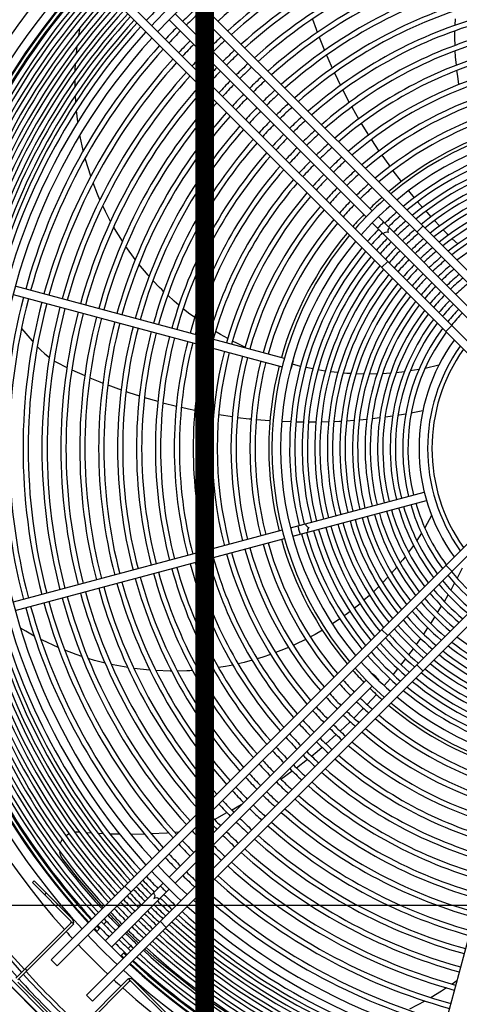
# Model space of a CAD drawing. Header units: centimetres. Extents: x -92429 to 178773, y 2337 to 428125.
# Tile 30 of 138: x 162336 to 162360, y 9017 to 9070. Entities that reach past the tile are written whole.
import ezdxf

# ---------------------------------------------------------------- set-up
doc = ezdxf.new("R2010")
doc.units = ezdxf.units.CM
doc.header["$LTSCALE"] = 50
doc.layers.add('Dach_Ist$0$ARCH_WIDOK_IST', color=251, linetype='Continuous')
doc.layers.add('WL_urządzenia', color=1, linetype='Continuous')
doc.layers.add('Dach_Ist$0$RYSUNKOWE_NIEDRUK', color=6, linetype='Continuous', plot=False)

msp = doc.modelspace()

# ---------------------------------------------------------------- linework, layer by layer
at = {"layer": 'Dach_Ist$0$ARCH_WIDOK_IST', "color": 8}
msp.add_line((162576.091, 9021.92, 2170), (162118.709, 9021.92, 2170), dxfattribs=at)
at = {"layer": 'Dach_Ist$0$RYSUNKOWE_NIEDRUK', "color": 8, "const_width": 1, "elevation": 2170}
msp.add_lwpolyline([(162474.34, 8804.997), (162761.334, 8893.291), (162225.915, 8893.291), (162346.373, 8893.291), (162346.373, 8733.149), (162346.373, 13607.706), (162346.373, 13508.773), (162262.567, 13508.773), (162671.299, 13508.773), (162444.719, 13577.681)], dxfattribs=at)
at = {"layer": 'WL_urządzenia', "color": 1, "linetype": 'Continuous'}
for p, q in [((162363.964, 9052.053, 2170), (162339.998, 9076.019, 2170)), ((162340.326, 9076.346, 2170), (162364.355, 9052.318, 2170)), ((162338.425, 9074.445, 2170), (162362.391, 9050.479, 2170)), ((162362.126, 9050.089, 2170), (162338.098, 9074.118, 2170)), ((162344.456, 9069.66, 2170), (162355.076, 9059.04, 2170)), ((162355.404, 9059.368, 2170), (162344.784, 9069.987, 2170)), ((162352.177, 9069.7, 2170), (162352.376, 9069.149, 2170)), ((162359.87, 9069.363, 2170), (162359.887, 9069.705, 2170)), ((162339.581, 9068.812, 2170), (162339.657, 9069.249, 2170)), ((162352.376, 9069.149, 2170), (162352.439, 9068.981, 2170)), ((162359.859, 9068.688, 2170), (162359.862, 9069.065, 2170)), ((162352.541, 9068.714, 2170), (162352.825, 9068.009, 2170)), ((162359.867, 9068.278, 2170), (162359.859, 9068.688, 2170)), ((162339.457, 9067.844, 2170), (162339.502, 9068.256, 2170)), ((162359.898, 9067.654, 2170), (162359.878, 9067.986, 2170)), ((162352.936, 9067.747, 2170), (162353, 9067.599, 2170)), ((162353, 9067.599, 2170), (162353.242, 9067.055, 2170)), ((162359.936, 9067.215, 2170), (162359.898, 9067.654, 2170)), ((162339.395, 9066.928, 2170), (162339.415, 9067.319, 2170)), ((162360.007, 9066.617, 2170), (162359.967, 9066.929, 2170)), ((162339.383, 9066.277, 2170), (162339.384, 9066.43, 2170)), ((162353.361, 9066.798, 2170), (162353.689, 9066.121, 2170)), ((162360.074, 9066.175, 2170), (162360.007, 9066.617, 2170)), ((162339.385, 9066.059, 2170), (162339.383, 9066.277, 2170)), ((162353.816, 9065.87, 2170), (162354.165, 9065.207, 2170)), ((162339.421, 9065.23, 2170), (162339.401, 9065.584, 2170)), ((162354.299, 9064.961, 2170), (162354.494, 9064.616, 2170)), ((162339.534, 9064.151, 2170), (162339.459, 9064.778, 2170)), ((162354.494, 9064.616, 2170), (162354.669, 9064.312, 2170)), ((162354.811, 9064.072, 2170), (162355.201, 9063.438, 2170)), ((162339.713, 9063.117, 2170), (162339.648, 9063.447, 2170)), ((162355.351, 9063.203, 2170), (162355.356, 9063.196, 2170)), ((162355.356, 9063.196, 2170), (162355.761, 9062.584, 2170)), ((162339.828, 9062.607, 2170), (162339.713, 9063.117, 2170)), ((162339.952, 9062.126, 2170), (162339.927, 9062.218, 2170)), ((162355.918, 9062.354, 2170), (162356.288, 9061.832, 2170)), ((162340.23, 9061.226, 2170), (162339.952, 9062.126, 2170)), ((162356.288, 9061.832, 2170), (162356.348, 9061.75, 2170)), ((162356.512, 9061.526, 2170), (162356.961, 9060.937, 2170)), ((162340.597, 9060.256, 2170), (162340.357, 9060.869, 2170)), ((162340.726, 9059.958, 2170), (162340.597, 9060.256, 2170)), ((162357.358, 9060.44, 2170), (162357.669, 9060.064, 2170)), ((162341.024, 9059.321, 2170), (162340.875, 9059.63, 2170)), ((162357.85, 9059.852, 2170), (162358.112, 9059.549, 2170)), ((162341.299, 9058.792, 2170), (162341.024, 9059.321, 2170)), ((162355.731, 9059.04, 2170), (162361.007, 9053.764, 2170)), ((162358.298, 9059.341, 2170), (162358.341, 9059.293, 2170)), ((162358.341, 9059.293, 2170), (162358.567, 9059.044, 2170)), ((162341.517, 9058.404, 2170), (162341.467, 9058.491, 2170)), ((162355.404, 9058.713, 2170), (162360.68, 9053.436, 2170)), ((162357.807, 9058.21, 2170), (162358.135, 9058.538, 2170)), ((162358.758, 9058.839, 2170), (162359.035, 9058.547, 2170)), ((162341.937, 9057.721, 2170), (162341.517, 9058.404, 2170)), ((162359.231, 9058.346, 2170), (162359.446, 9058.128, 2170)), ((162359.446, 9058.128, 2170), (162359.515, 9058.059, 2170)), ((162342.632, 9056.739, 2170), (162342.121, 9057.445, 2170)), ((162359.716, 9057.861, 2170), (162360.009, 9057.579, 2170)), ((162343.324, 9055.897, 2170), (162342.83, 9056.486, 2170)), ((162355.906, 9056.309, 2170), (162356.234, 9056.637, 2170)), ((162343.374, 9055.84, 2170), (162343.324, 9055.897, 2170)), ((162350.669, 9051.408, 2170), (162336.163, 9055.295, 2170)), ((162343.943, 9055.234, 2170), (162343.584, 9055.609, 2170)), ((162344.057, 9055.121, 2170), (162343.943, 9055.234, 2170)), ((162336.043, 9054.848, 2170), (162350.549, 9050.961, 2170)), ((162344.159, 9055.021, 2170), (162344.057, 9055.121, 2170)), ((162344.72, 9054.501, 2170), (162344.379, 9054.81, 2170)), ((162344.979, 9054.277, 2170), (162344.72, 9054.501, 2170)), ((162345.504, 9053.853, 2170), (162345.209, 9054.087, 2170)), ((162345.832, 9053.607, 2170), (162345.504, 9053.853, 2170)), ((162346.343, 9053.248, 2170), (162346.069, 9053.436, 2170)), ((162346.712, 9053.007, 2170), (162346.343, 9053.248, 2170)), ((162359.364, 9052.851, 2170), (162359.692, 9053.179, 2170)), ((162336.497, 9053.016, 2170), (162337.071, 9052.357, 2170)), ((162347.227, 9052.694, 2170), (162346.956, 9052.855, 2170)), ((162347.616, 9052.475, 2170), (162347.227, 9052.694, 2170)), ((162337.071, 9052.357, 2170), (162337.113, 9052.31, 2170)), ((162337.348, 9052.051, 2170), (162337.36, 9052.038, 2170)), ((162348.143, 9052.202, 2170), (162347.867, 9052.342, 2170)), ((162348.543, 9052.01, 2170), (162348.143, 9052.202, 2170)), ((162337.36, 9052.038, 2170), (162337.517, 9051.876, 2170)), ((162337.517, 9051.876, 2170), (162337.76, 9051.653, 2170)), ((162337.76, 9051.653, 2170), (162337.999, 9051.462, 2170)), ((162338.252, 9051.286, 2170), (162338.284, 9051.265, 2170)), ((162338.284, 9051.265, 2170), (162338.555, 9051.106, 2170)), ((162338.555, 9051.106, 2170), (162338.767, 9050.998, 2170)), ((162338.767, 9050.998, 2170), (162338.944, 9050.913, 2170)), ((162351.538, 9050.979, 2170), (162351.097, 9051.089, 2170)), ((162351.14, 9051.282, 2170), (162351.117, 9051.288, 2170)), ((162358.987, 9051.036, 2170), (162358.248, 9050.869, 2170)), ((162339.207, 9050.791, 2170), (162339.91, 9050.478, 2170)), ((162350.997, 9050.841, 2170), (162351.02, 9050.835, 2170)), ((162351.939, 9050.89, 2170), (162351.809, 9050.918, 2170)), ((162352.202, 9050.838, 2170), (162351.939, 9050.89, 2170)), ((162352.873, 9050.725, 2170), (162352.476, 9050.788, 2170)), ((162353.554, 9050.641, 2170), (162353.151, 9050.687, 2170)), ((162354.029, 9050.6, 2170), (162353.835, 9050.615, 2170)), ((162354.243, 9050.587, 2170), (162354.029, 9050.6, 2170)), ((162354.944, 9050.562, 2170), (162354.529, 9050.573, 2170)), ((162355.657, 9050.569, 2170), (162355.235, 9050.561, 2170)), ((162356.166, 9050.594, 2170), (162355.954, 9050.582, 2170)), ((162356.387, 9050.61, 2170), (162356.166, 9050.594, 2170)), ((162357.137, 9050.687, 2170), (162356.692, 9050.637, 2170)), ((162357.917, 9050.806, 2170), (162357.453, 9050.731, 2170)), ((162340.176, 9050.365, 2170), (162340.718, 9050.144, 2170)), ((162340.718, 9050.144, 2170), (162340.885, 9050.079, 2170)), ((162341.152, 9049.976, 2170), (162341.866, 9049.715, 2170)), ((162342.135, 9049.622, 2170), (162342.287, 9049.571, 2170)), ((162342.287, 9049.571, 2170), (162342.853, 9049.387, 2170)), ((162343.124, 9049.304, 2170), (162343.846, 9049.094, 2170)), ((162344.118, 9049.02, 2170), (162344.844, 9048.836, 2170)), ((162345.117, 9048.771, 2170), (162345.504, 9048.685, 2170)), ((162345.504, 9048.685, 2170), (162345.846, 9048.612, 2170)), ((162346.121, 9048.557, 2170), (162346.852, 9048.422, 2170)), ((162347.127, 9048.376, 2170), (162347.136, 9048.375, 2170)), ((162347.136, 9048.375, 2170), (162347.862, 9048.267, 2170)), ((162356.793, 9048.353, 2170), (162356.851, 9048.362, 2170)), ((162356.851, 9048.362, 2170), (162357.21, 9048.422, 2170)), ((162357.502, 9048.473, 2170), (162358.133, 9048.594, 2170)), ((162348.138, 9048.23, 2170), (162348.774, 9048.155, 2170)), ((162348.774, 9048.155, 2170), (162348.874, 9048.145, 2170)), ((162349.151, 9048.118, 2170), (162349.889, 9048.057, 2170)), ((162350.524, 9048.019, 2170), (162351.011, 9047.999, 2170)), ((162351.29, 9047.991, 2170), (162351.69, 9047.984, 2170)), ((162351.969, 9047.982, 2170), (162352.033, 9047.982, 2170)), ((162352.033, 9047.982, 2170), (162352.37, 9047.984, 2170)), ((162352.65, 9047.988, 2170), (162353.053, 9047.999, 2170)), ((162353.333, 9048.009, 2170), (162353.639, 9048.024, 2170)), ((162353.639, 9048.024, 2170), (162353.737, 9048.029, 2170)), ((162354.018, 9048.046, 2170), (162354.423, 9048.075, 2170)), ((162354.706, 9048.098, 2170), (162355.113, 9048.137, 2170)), ((162355.397, 9048.167, 2170), (162355.806, 9048.215, 2170)), ((162356.092, 9048.252, 2170), (162356.505, 9048.309, 2170)), ((162350.997, 9042.268, 2170), (162358.205, 9044.199, 2170)), ((162351.117, 9041.82, 2170), (162358.325, 9043.752, 2170)), ((162338.098, 9018.991, 2170), (162362.126, 9043.019, 2170)), ((162362.391, 9042.629, 2170), (162338.425, 9018.663, 2170)), ((162358.602, 9042.937, 2170), (162358.231, 9042.276, 2170)), ((162350.549, 9042.148, 2170), (162336.043, 9038.261, 2170)), ((162358.056, 9041.988, 2170), (162357.803, 9041.593, 2170)), ((162336.163, 9037.813, 2170), (162350.669, 9041.7, 2170)), ((162339.998, 9017.09, 2170), (162363.964, 9041.056, 2170)), ((162357.624, 9041.329, 2170), (162357.363, 9040.965, 2170)), ((162364.355, 9040.791, 2170), (162340.326, 9016.762, 2170)), ((162357.043, 9040.545, 2170), (162356.911, 9040.38, 2170)), ((162357.179, 9040.72, 2170), (162357.043, 9040.545, 2170)), ((162356.721, 9040.15, 2170), (162356.444, 9039.831, 2170)), ((162359.692, 9039.93, 2170), (162359.364, 9040.258, 2170)), ((162359.982, 9039.55, 2170), (162360.275, 9040.122, 2170)), ((162356.249, 9039.616, 2170), (162355.963, 9039.315, 2170)), ((162355.608, 9038.962, 2170), (162355.468, 9038.828, 2170)), ((162355.762, 9039.111, 2170), (162355.608, 9038.962, 2170)), ((162359.64, 9038.918, 2170), (162359.669, 9038.969, 2170)), ((162359.669, 9038.969, 2170), (162359.843, 9039.288, 2170)), ((162355.26, 9038.636, 2170), (162354.956, 9038.367, 2170)), ((162359.289, 9038.303, 2170), (162359.497, 9038.664, 2170)), ((162354.209, 9037.762, 2170), (162353.994, 9037.602, 2170)), ((162354.742, 9038.186, 2170), (162354.429, 9037.933, 2170)), ((162358.928, 9037.703, 2170), (162359.142, 9038.055, 2170)), ((162353.66, 9037.363, 2170), (162353.255, 9037.092, 2170)), ((162353.994, 9037.602, 2170), (162353.887, 9037.524, 2170)), ((162358.556, 9037.116, 2170), (162358.776, 9037.46, 2170)), ((162336.727, 9036.697, 2170), (162336.438, 9036.87, 2170)), ((162337.183, 9036.441, 2170), (162336.727, 9036.697, 2170)), ((162352.715, 9036.756, 2170), (162352.317, 9036.528, 2170)), ((162356.234, 9036.472, 2170), (162355.906, 9036.8, 2170)), ((162358.174, 9036.542, 2170), (162358.4, 9036.879, 2170)), ((162337.624, 9036.212, 2170), (162337.539, 9036.255, 2170)), ((162338.478, 9035.817, 2170), (162337.624, 9036.212, 2170)), ((162351.82, 9036.264, 2170), (162351.423, 9036.068, 2170)), ((162352.317, 9036.528, 2170), (162352.068, 9036.393, 2170)), ((162357.781, 9035.98, 2170), (162357.958, 9036.23, 2170)), ((162357.958, 9036.23, 2170), (162358.014, 9036.31, 2170)), ((162339.445, 9035.441, 2170), (162338.828, 9035.672, 2170)), ((162350.48, 9035.659, 2170), (162350.191, 9035.547, 2170)), ((162350.89, 9035.828, 2170), (162350.48, 9035.659, 2170)), ((162351.423, 9036.068, 2170), (162351.147, 9035.941, 2170)), ((162357.377, 9035.428, 2170), (162357.617, 9035.752, 2170)), ((162339.752, 9035.336, 2170), (162339.445, 9035.441, 2170)), ((162340.426, 9035.132, 2170), (162340.096, 9035.228, 2170)), ((162341.002, 9034.982, 2170), (162340.426, 9035.132, 2170)), ((162348.924, 9035.134, 2170), (162348.498, 9035.021, 2170)), ((162349.501, 9035.307, 2170), (162349.2, 9035.214, 2170)), ((162349.924, 9035.45, 2170), (162349.501, 9035.307, 2170)), ((162357.003, 9034.938, 2170), (162357.209, 9035.205, 2170)), ((162341.436, 9034.885, 2170), (162341.339, 9034.905, 2170)), ((162342.225, 9034.74, 2170), (162341.436, 9034.885, 2170)), ((162343.42, 9034.599, 2170), (162342.554, 9034.692, 2170)), ((162344.508, 9034.55, 2170), (162343.741, 9034.577, 2170)), ((162344.585, 9034.549, 2170), (162344.508, 9034.55, 2170)), ((162345.416, 9034.567, 2170), (162344.897, 9034.551, 2170)), ((162345.576, 9034.575, 2170), (162345.416, 9034.567, 2170)), ((162345.719, 9034.584, 2170), (162345.576, 9034.575, 2170)), ((162346.48, 9034.653, 2170), (162346.023, 9034.607, 2170)), ((162346.82, 9034.696, 2170), (162346.48, 9034.653, 2170)), ((162347.486, 9034.803, 2170), (162347.115, 9034.74, 2170)), ((162347.889, 9034.881, 2170), (162347.486, 9034.803, 2170)), ((162348.498, 9035.021, 2170), (162348.175, 9034.944, 2170)), ((162356.538, 9034.358, 2170), (162356.79, 9034.669, 2170)), ((162356.963, 9034.888, 2170), (162357.003, 9034.938, 2170)), ((162358.135, 9034.571, 2170), (162357.807, 9034.899, 2170)), ((162355.076, 9034.068, 2170), (162344.456, 9023.449, 2170)), ((162355.42, 9034.413, 2170), (162355.404, 9034.396, 2170)), ((162355.731, 9034.068, 2170), (162355.748, 9034.085, 2170)), ((162356.044, 9033.772, 2170), (162356.36, 9034.143, 2170)), ((162344.784, 9023.121, 2170), (162355.404, 9033.741, 2170)), ((162355.121, 9032.75, 2170), (162355.623, 9033.295, 2170)), ((162354.408, 9032.021, 2170), (162354.859, 9032.477, 2170)), ((162354.859, 9032.477, 2170), (162354.929, 9032.549, 2170)), ((162353.678, 9031.321, 2170), (162354.21, 9031.826, 2170)), ((162352.909, 9030.633, 2170), (162353.466, 9031.127, 2170)), ((162353.671, 9031.315, 2170), (162353.678, 9031.321, 2170)), ((162352.429, 9030.226, 2170), (162352.697, 9030.451, 2170)), ((162351.311, 9029.34, 2170), (162351.904, 9029.799, 2170)), ((162352.123, 9029.975, 2170), (162352.429, 9030.226, 2170)), ((162363.035, 9029.334, 2170), (162359.149, 9014.828, 2170)), ((162350.476, 9028.731, 2170), (162351.086, 9029.172, 2170)), ((162350.208, 9028.545, 2170), (162350.243, 9028.57, 2170)), ((162347.824, 9027.062, 2170), (162348.332, 9027.353, 2170)), ((162348.332, 9027.353, 2170), (162348.401, 9027.393, 2170)), ((162346.892, 9026.56, 2170), (162347.572, 9026.922, 2170)), ((162345.914, 9026.113, 2170), (162345.95, 9026.126, 2170)), ((162345.95, 9026.126, 2170), (162346.243, 9026.241, 2170)), ((162346.243, 9026.241, 2170), (162346.458, 9026.341, 2170)), ((162346.458, 9026.341, 2170), (162346.634, 9026.429, 2170)), ((162338.887, 9025.681, 2170), (162338.975, 9025.745, 2170)), ((162338.975, 9025.745, 2170), (162339.067, 9025.796, 2170)), ((162339.348, 9025.881, 2170), (162339.491, 9025.889, 2170)), ((162339.491, 9025.889, 2170), (162339.552, 9025.886, 2170)), ((162339.552, 9025.886, 2170), (162339.611, 9025.881, 2170)), ((162339.978, 9025.852, 2170), (162339.983, 9025.852, 2170)), ((162339.983, 9025.852, 2170), (162340.257, 9025.833, 2170)), ((162340.622, 9025.812, 2170), (162340.899, 9025.799, 2170)), ((162341.262, 9025.786, 2170), (162341.777, 9025.774, 2170)), ((162342.374, 9025.771, 2170), (162343.116, 9025.783, 2170)), ((162343.47, 9025.795, 2170), (162344.343, 9025.841, 2170)), ((162344.343, 9025.841, 2170), (162344.406, 9025.846, 2170)), ((162344.755, 9025.872, 2170), (162344.773, 9025.873, 2170)), ((162344.773, 9025.873, 2170), (162344.996, 9025.897, 2170)), ((162344.996, 9025.897, 2170), (162345.004, 9025.898, 2170)), ((162338.592, 9025.252, 2170), (162338.625, 9025.339, 2170)), ((162338.625, 9025.339, 2170), (162338.697, 9025.47, 2170)), ((162338.559, 9024.806, 2170), (162338.554, 9024.833, 2170)), ((162338.607, 9024.631, 2170), (162338.559, 9024.806, 2170)), ((162338.69, 9024.465, 2170), (162338.607, 9024.631, 2170)), ((162338.734, 9024.402, 2170), (162338.69, 9024.465, 2170)), ((162339.52, 9023.404, 2170), (162338.734, 9024.402, 2170)), ((162340.907, 9021.801, 2170), (162339.52, 9023.404, 2170)), ((162337.18, 9023.252, 2170), (162337.082, 9023.153, 2170)), ((162339.146, 9021.089, 2170), (162337.082, 9023.153, 2170)), ((162339.245, 9021.187, 2170), (162337.18, 9023.252, 2170)), ((162344.129, 9023.121, 2170), (162341.015, 9020.008, 2170)), ((162342.401, 9022.639, 2170), (162342.073, 9022.966, 2170)), ((162337.835, 9022.596, 2170), (162337.737, 9022.498, 2170)), ((162341.343, 9019.68, 2170), (162344.456, 9022.793, 2170)), ((162341.562, 9021.106, 2170), (162341.223, 9021.461, 2170)), ((162336.197, 9018.008, 2170), (162339.212, 9021.023, 2170)), ((162339.31, 9020.925, 2170), (162336.295, 9017.91, 2170)), ((162339.212, 9021.023, 2170), (162339.297, 9020.938, 2170)), ((162339.297, 9020.938, 2170), (162339.31, 9020.925, 2170)), ((162340.934, 9020.91, 2170), (162341.085, 9021.061, 2170)), ((162341.834, 9020.827, 2170), (162341.562, 9021.106, 2170)), ((162344.302, 9020.738, 2170), (162343.974, 9021.065, 2170)), ((162340.531, 9020.507, 2170), (162340.738, 9020.714, 2170)), ((162342.796, 9019.888, 2170), (162342.162, 9020.499, 2170)), ((162342.396, 9019.75, 2170), (162342.245, 9019.599, 2170)), ((162342.049, 9019.403, 2170), (162341.842, 9019.196, 2170)), ((162343.813, 9018.966, 2170), (162343.136, 9019.572, 2170)), ((162340.228, 9013.649, 2170), (162334.984, 9018.893, 2170)), ((162338.425, 9018.663, 2170), (162338.098, 9018.991, 2170)), ((162346.242, 9017.022, 2170), (162343.813, 9018.966, 2170)), ((162339.704, 9013.78, 2170), (162335.115, 9018.368, 2170)), ((162335.128, 9018.381, 2170), (162339.717, 9013.793, 2170)), ((162336.688, 9018.499, 2170), (162336.787, 9018.401, 2170)), ((162336.295, 9017.778, 2170), (162339.114, 9014.96, 2170)), ((162342.26, 9017.975, 2170), (162339.245, 9014.96, 2170)), ((162342.358, 9017.877, 2170), (162339.343, 9014.862, 2170)), ((162342.274, 9017.961, 2170), (162342.26, 9017.975, 2170)), ((162342.358, 9017.877, 2170), (162342.274, 9017.961, 2170)), ((162344.489, 9015.746, 2170), (162342.424, 9017.811, 2170)), ((162342.522, 9017.91, 2170), (162344.587, 9015.845, 2170)), ((162359.962, 9017.865, 2170), (162359.704, 9017.679, 2170)), ((162340.326, 9016.762, 2170), (162339.998, 9017.09, 2170)), ((162348.809, 9015.302, 2170), (162346.242, 9017.022, 2170)), ((162359.135, 9017.298, 2170), (162358.573, 9016.954, 2170)), ((162359.407, 9017.476, 2170), (162359.135, 9017.298, 2170)), ((162358.244, 9016.767, 2170), (162357.406, 9016.338, 2170))]:
    msp.add_line(p, q, dxfattribs=at)
for points in [[(162356.021, 9058.75, -0.037253), (162355.851, 9058.593, -0.037253), (162355.694, 9058.423)], [(162356.327, 9058.445, 0.374287), (162356.258, 9058.186, 0.374287), (162355.999, 9058.117)], [(162351.14, 9051.282, -0.037253), (162351.072, 9051.061, -0.037253), (162351.02, 9050.835)], [(162351.02, 9050.835, -0.037253), (162351.089, 9051.056)], [(162351.089, 9051.056, -0.037253), (162351.14, 9051.282)], [(162351.393, 9042.374, -0.037253), (162351.445, 9042.148, -0.037253), (162351.513, 9041.926)], [(162351.81, 9042.486, 0.374287), (162352.001, 9042.297, 0.374287), (162351.93, 9042.038)], [(162355.59, 9034.255, -0.037253), (162355.42, 9034.413)], [(162355.42, 9034.413, -0.037253), (162355.578, 9034.243, -0.037253), (162355.748, 9034.085)], [(162355.748, 9034.085, -0.037253), (162355.59, 9034.255)], [(162343.979, 9022.971, -0.037253), (162344.136, 9022.801, -0.037253), (162344.306, 9022.644)], [(162343.599, 9022.592, -0.407676), (162343.631, 9022.296, -0.407676), (162343.927, 9022.264)]]:
    msp.add_lwpolyline(points, format="xyb", dxfattribs=at)
msp.add_circle((162367.889, 9046.554, 2170), 47.277, dxfattribs=at)
for centre, radius, start, end in [((162367.889, 9046.554, 2170), 47.277, 229.4416, 220.5584), ((162367.889, 9046.554, 2170), 42.566, 227.9961, 222.0039), ((162367.889, 9046.554, 2170), 42.222, 228.0205, 221.9795), ((162367.889, 9046.554, 2170), 42.012, 228.0356, 221.9644), ((162367.889, 9046.554, 2170), 31.032, 105.4279, 132.0891), ((162367.889, 9046.554, 2170), 30.291, 105.4384, 132.0178), ((162367.889, 9046.554, 2170), 30.013, 105.4424, 131.9901), ((162367.889, 9046.554, 2170), 29.272, 105.4536, 131.9139), ((162367.889, 9046.554, 2170), 28.994, 105.458, 131.8843), ((162367.889, 9046.554, 2170), 28.253, 105.47, 131.8025), ((162367.889, 9046.554, 2170), 27.975, 105.4747, 131.7707), ((162367.889, 9046.554, 2170), 38.964, 137.3179, 221.7267), ((162367.889, 9046.554, 2170), 27.234, 105.4876, 131.6827), ((162367.889, 9046.554, 2170), 38.239, 137.3619, 222.6381), ((162367.889, 9046.554, 2170), 26.956, 105.4926, 131.6484), ((162367.889, 9046.554, 2170), 37.775, 137.3909, 222.6091), ((162367.889, 9046.554, 2170), 37.729, 137.3939, 164.6481), ((162367.889, 9046.554, 2170), 37.544, 137.4057, 164.6463), ((162367.889, 9046.554, 2170), 37.483, 137.4096, 164.6457), ((162367.889, 9046.554, 2170), 37.205, 137.4276, 164.6431), ((162367.889, 9046.554, 2170), 26.215, 105.5065, 131.5536), ((162367.889, 9046.554, 2170), 36.992, 137.4416, 164.641), ((162367.889, 9046.554, 2170), 36.714, 137.4601, 164.6383), ((162367.889, 9046.554, 2170), 36.501, 137.4744, 164.6362), ((162367.889, 9046.554, 2170), 25.937, 105.512, 131.5166), ((162367.889, 9046.554, 2170), 36.223, 137.4935, 164.6334), ((162367.889, 9046.554, 2170), 36.011, 137.5082, 164.6313), ((162367.889, 9046.554, 2170), 35.732, 137.5277, 164.6284), ((162367.889, 9046.554, 2170), 33.372, 133.0898, 136.9102), ((162367.889, 9046.554, 2170), 25.196, 105.527, 131.414), ((162367.889, 9046.554, 2170), 35.52, 137.5429, 164.6262), ((162367.889, 9046.554, 2170), 35.242, 137.5629, 164.6232), ((162367.889, 9046.554, 2170), 35.029, 137.5785, 164.6209), ((162367.889, 9046.554, 2170), 33.769, 135.3932, 136.8877), ((162367.889, 9046.554, 2170), 32.908, 133.0629, 136.9371), ((162367.889, 9046.554, 2170), 32.329, 133.0281, 134.5893), ((162367.889, 9046.554, 2170), 24.918, 105.5329, 131.374), ((162367.889, 9046.554, 2170), 34.751, 137.5992, 164.6179), ((162367.889, 9046.554, 2170), 34.538, 137.6152, 164.6155), ((162367.889, 9046.554, 2170), 34.26, 137.6364, 164.6124), ((162367.889, 9046.554, 2170), 32.051, 133.011, 134.5857), ((162367.889, 9046.554, 2170), 24.177, 105.5492, 131.2627), ((162367.889, 9046.554, 2170), 23.899, 105.5556, 131.2191), ((162367.889, 9046.554, 2170), 34.048, 137.6529, 164.61), ((162367.889, 9046.554, 2170), 33.769, 137.6748, 164.6068), ((162367.889, 9046.554, 2170), 32.329, 135.4107, 136.9719), ((162367.889, 9046.554, 2170), 32.051, 135.4143, 136.989), ((162367.889, 9046.554, 2170), 31.31, 132.9639, 134.5759), ((162367.889, 9046.554, 2170), 31.032, 132.9457, 134.5721), ((162367.889, 9046.554, 2170), 33.372, 137.7066, 222.2934), ((162367.889, 9046.554, 2170), 32.908, 137.7448, 222.2552), ((162367.889, 9046.554, 2170), 31.31, 135.4241, 137.0361), ((162367.889, 9046.554, 2170), 30.291, 132.8954, 134.5616), ((162367.889, 9046.554, 2170), 30.013, 132.8759, 134.5576), ((162367.889, 9046.554, 2170), 23.158, 105.5734, 131.098), ((162367.889, 9046.554, 2170), 22.88, 105.5804, 131.0505), ((162367.889, 9046.554, 2170), 32.329, 137.794, 164.5893), ((162367.889, 9046.554, 2170), 32.051, 137.8183, 164.5857), ((162367.889, 9046.554, 2170), 31.032, 135.4279, 137.0543), ((162367.889, 9046.554, 2170), 29.272, 132.8221, 134.5464), ((162367.889, 9046.554, 2170), 31.31, 137.8851, 164.5759), ((162367.889, 9046.554, 2170), 30.291, 135.4384, 137.1046), ((162367.889, 9046.554, 2170), 30.013, 135.4424, 137.1241), ((162367.889, 9046.554, 2170), 28.994, 132.8012, 134.542), ((162367.889, 9046.554, 2170), 22.139, 105.5998, 130.9181), ((162367.889, 9046.554, 2170), 21.861, 105.6074, 130.8661), ((162367.889, 9046.554, 2170), 31.032, 137.9109, 164.5721), ((162367.889, 9046.554, 2170), 29.272, 135.4536, 137.1779), ((162367.889, 9046.554, 2170), 28.253, 132.7435, 134.53), ((162367.889, 9046.554, 2170), 27.975, 132.7211, 134.5253), ((162367.889, 9046.554, 2170), 30.291, 137.9822, 164.5616), ((162367.889, 9046.554, 2170), 30.013, 138.0099, 164.5576), ((162367.889, 9046.554, 2170), 28.994, 135.458, 137.1988), ((162367.889, 9046.554, 2170), 27.234, 132.659, 134.5124), ((162367.889, 9046.554, 2170), 26.956, 132.6349, 134.5074), ((162367.889, 9046.554, 2170), 21.12, 105.6287, 130.7208), ((162367.889, 9046.554, 2170), 20.842, 105.6371, 130.6636), ((162367.889, 9046.554, 2170), 29.272, 138.0861, 164.5464), ((162367.889, 9046.554, 2170), 28.994, 138.1157, 164.542), ((162367.889, 9046.554, 2170), 28.253, 135.47, 137.2565), ((162367.889, 9046.554, 2170), 27.975, 135.4747, 137.2789), ((162367.889, 9046.554, 2170), 26.215, 132.568, 134.4935), ((162367.889, 9046.554, 2170), 20.101, 105.6606, 130.5034), ((162367.889, 9046.554, 2170), 28.253, 138.1975, 164.53), ((162367.889, 9046.554, 2170), 27.234, 135.4876, 137.341), ((162367.889, 9046.554, 2170), 26.956, 135.4926, 137.3651), ((162367.889, 9046.554, 2170), 25.937, 132.5419, 134.488), ((162367.889, 9046.554, 2170), 19.823, 105.6699, 130.4402), ((162367.889, 9046.554, 2170), 27.975, 138.2293, 164.5253), ((162367.889, 9046.554, 2170), 26.215, 135.5065, 137.432), ((162367.889, 9046.554, 2170), 25.196, 132.4696, 134.473), ((162367.889, 9046.554, 2170), 24.918, 132.4413, 134.4671), ((162367.889, 9046.554, 2170), 19.082, 105.6959, 130.2628), ((162367.889, 9046.554, 2170), 27.234, 138.3173, 164.5124), ((162367.889, 9046.554, 2170), 26.956, 138.3516, 164.5074), ((162367.889, 9046.554, 2170), 25.937, 135.512, 137.4581), ((162367.889, 9046.554, 2170), 24.177, 132.3628, 134.4508), ((162367.889, 9046.554, 2170), 18.804, 105.7062, 130.1926), ((162367.889, 9046.554, 2170), 17.891, 50.0533, 129.9467), ((162367.889, 9046.554, 2170), 26.215, 138.4464, 164.4935), ((162367.889, 9046.554, 2170), 25.937, 138.4834, 164.488), ((162367.889, 9046.554, 2170), 25.196, 135.527, 137.5304), ((162367.889, 9046.554, 2170), 24.918, 135.5329, 137.5587), ((162367.889, 9046.554, 2170), 23.899, 132.3321, 134.4444), ((162367.889, 9046.554, 2170), 18.063, 105.7351, 129.9949), ((162367.889, 9046.554, 2170), 17.428, 50.1881, 129.8119), ((162367.889, 9046.554, 2170), 25.196, 138.586, 164.473), ((162367.889, 9046.554, 2170), 24.177, 135.5492, 137.6372), ((162367.889, 9046.554, 2170), 23.899, 135.5556, 137.6679), ((162367.889, 9046.554, 2170), 23.158, 132.2467, 134.4266), ((162367.889, 9046.554, 2170), 22.88, 132.2132, 134.4196), ((162367.889, 9046.554, 2170), 16.94, 75.7839, 129.6621), ((162367.889, 9046.554, 2170), 16.662, 75.797, 129.5728), ((162367.889, 9046.554, 2170), 24.918, 138.626, 164.4671), ((162367.889, 9046.554, 2170), 23.158, 135.5734, 137.7533), ((162367.889, 9046.554, 2170), 22.139, 132.1199, 134.4002), ((162367.889, 9046.554, 2170), 21.861, 132.0832, 134.3926), ((162367.889, 9046.554, 2170), 16.262, 75.8165, 129.439), ((162367.889, 9046.554, 2170), 24.177, 138.7373, 164.4508), ((162367.889, 9046.554, 2170), 23.899, 138.7809, 164.4444), ((162367.889, 9046.554, 2170), 22.88, 135.5804, 137.7868), ((162367.889, 9046.554, 2170), 21.12, 131.9808, 134.3713), ((162367.889, 9046.554, 2170), 15.984, 75.8307, 129.342), ((162367.889, 9046.554, 2170), 15.585, 75.852, 129.1964), ((162367.889, 9046.554, 2170), 23.158, 138.902, 164.4266), ((162367.889, 9046.554, 2170), 22.139, 135.5998, 137.8801), ((162367.889, 9046.554, 2170), 21.861, 135.6074, 137.9168), ((162367.889, 9046.554, 2170), 20.842, 131.9405, 134.3629), ((162367.889, 9046.554, 2170), 15.307, 75.8675, 129.0906), ((162367.889, 9046.554, 2170), 22.88, 138.9495, 164.4196), ((162367.889, 9046.554, 2170), 21.12, 135.6287, 138.0192), ((162367.889, 9046.554, 2170), 20.842, 135.6371, 138.0595), ((162367.889, 9046.554, 2170), 20.101, 131.8276, 134.3394), ((162367.889, 9046.554, 2170), 19.823, 131.783, 134.3301), ((162367.889, 9046.554, 2170), 14.907, 75.8908, 128.9317), ((162367.889, 9046.554, 2170), 14.629, 75.9077, 128.8158), ((162367.889, 9046.554, 2170), 22.139, 139.0819, 164.4002), ((162367.889, 9046.554, 2170), 21.861, 139.1339, 164.3926), ((162367.889, 9046.554, 2170), 20.101, 135.6606, 138.1724), ((162367.889, 9046.554, 2170), 19.082, 131.658, 134.3041), ((162367.889, 9046.554, 2170), 18.804, 131.6085, 134.2938), ((162367.889, 9046.554, 2170), 14.23, 75.9332, 128.6415), ((162367.889, 9046.554, 2170), 21.12, 139.2792, 164.3713), ((162367.889, 9046.554, 2170), 20.842, 139.3364, 164.3629), ((162367.889, 9046.554, 2170), 19.823, 135.6699, 138.217), ((162367.889, 9046.554, 2170), 18.063, 131.4692, 134.2649), ((162367.889, 9046.554, 2170), 13.951, 75.9518, 128.5142), ((162367.889, 9046.554, 2170), 13.552, 75.9799, 128.3222), ((162367.889, 9046.554, 2170), 20.101, 139.4966, 164.3394), ((162367.889, 9046.554, 2170), 19.082, 135.6959, 138.342), ((162367.889, 9046.554, 2170), 18.804, 135.7062, 138.3915), ((162367.889, 9046.554, 2170), 17.891, 131.4353, 138.5647), ((162367.889, 9046.554, 2170), 17.428, 131.3403, 138.6597), ((162367.889, 9046.554, 2170), 13.274, 76.0004, 128.1816), ((162367.889, 9046.554, 2170), 19.823, 139.5598, 164.3301), ((162367.889, 9046.554, 2170), 18.063, 135.7351, 138.5308), ((162367.889, 9046.554, 2170), 16.94, 131.2348, 134.2161), ((162367.889, 9046.554, 2170), 16.662, 131.1719, 134.203), ((162367.889, 9046.554, 2170), 12.874, 76.0314, 127.969), ((162367.889, 9046.554, 2170), 19.082, 139.7372, 164.3041), ((162367.889, 9046.554, 2170), 18.804, 139.8074, 164.2938), ((162367.889, 9046.554, 2170), 16.262, 131.0777, 134.1835), ((162367.889, 9046.554, 2170), 15.984, 131.0093, 134.1693), ((162367.889, 9046.554, 2170), 17.891, 140.0533, 219.9467), ((162367.889, 9046.554, 2170), 18.063, 140.0051, 164.2649), ((162367.889, 9046.554, 2170), 16.94, 135.7839, 138.7652), ((162367.889, 9046.554, 2170), 16.662, 135.797, 138.8281), ((162367.889, 9046.554, 2170), 16.262, 135.8165, 138.9223), ((162367.889, 9046.554, 2170), 15.585, 130.9069, 134.148), ((162367.889, 9046.554, 2170), 15.307, 130.8324, 134.1325), ((162367.889, 9046.554, 2170), 17.428, 140.1881, 219.8119), ((162367.889, 9046.554, 2170), 16.94, 140.3379, 194.2161), ((162367.889, 9046.554, 2170), 15.984, 135.8307, 138.9907), ((162367.889, 9046.554, 2170), 15.585, 135.852, 139.0931), ((162367.889, 9046.554, 2170), 14.907, 130.7205, 134.1092), ((162367.889, 9046.554, 2170), 14.629, 130.639, 134.0923), ((162367.889, 9046.554, 2170), 14.23, 130.5163, 134.0668), ((162367.889, 9046.554, 2170), 16.662, 140.4272, 194.203), ((162367.889, 9046.554, 2170), 16.262, 140.561, 194.1835), ((162367.889, 9046.554, 2170), 15.307, 135.8675, 139.1676), ((162367.889, 9046.554, 2170), 14.907, 135.8908, 139.2795), ((162367.889, 9046.554, 2170), 13.951, 130.4267, 134.0482), ((162367.889, 9046.554, 2170), 13.552, 130.2916, 134.0201), ((162367.889, 9046.554, 2170), 15.984, 140.658, 194.1693), ((162367.889, 9046.554, 2170), 15.585, 140.8036, 194.148), ((162367.889, 9046.554, 2170), 14.629, 135.9077, 139.361), ((162367.889, 9046.554, 2170), 14.23, 135.9332, 139.4837), ((162367.889, 9046.554, 2170), 13.274, 130.1927, 133.9996), ((162367.889, 9046.554, 2170), 12.874, 130.0432, 133.9686), ((162367.889, 9046.554, 2170), 15.307, 140.9094, 194.1325), ((162367.889, 9046.554, 2170), 14.907, 141.0683, 194.1092), ((162367.889, 9046.554, 2170), 13.951, 135.9518, 139.5733), ((162367.889, 9046.554, 2170), 13.552, 135.9799, 139.7084), ((162367.889, 9046.554, 2170), 13.274, 136.0004, 139.8073), ((162367.889, 9046.554, 2170), 12.596, 129.9335, 133.9458), ((162367.889, 9046.554, 2170), 12.197, 129.7671, 133.9113), ((162367.889, 9046.554, 2170), 14.629, 141.1842, 194.0923), ((162367.889, 9046.554, 2170), 14.23, 141.3585, 194.0668), ((162367.889, 9046.554, 2170), 13.951, 141.4858, 194.0482), ((162367.889, 9046.554, 2170), 12.874, 136.0314, 139.9568), ((162367.889, 9046.554, 2170), 12.596, 136.0542, 140.0665), ((162367.889, 9046.554, 2170), 11.919, 129.6446, 133.8858), ((162367.889, 9046.554, 2170), 11.519, 129.4583, 133.8472), ((162367.889, 9046.554, 2170), 13.552, 141.6778, 194.0201), ((162367.889, 9046.554, 2170), 13.274, 141.8184, 193.9996), ((162367.889, 9046.554, 2170), 12.197, 136.0887, 140.2329), ((162367.889, 9046.554, 2170), 11.919, 136.1142, 140.3554), ((162367.889, 9046.554, 2170), 32.329, 165.4107, 194.5893), ((162367.889, 9046.554, 2170), 32.051, 165.4143, 194.5857), ((162367.889, 9046.554, 2170), 31.31, 165.4241, 194.5759), ((162367.889, 9046.554, 2170), 31.032, 165.4279, 194.5721), ((162367.889, 9046.554, 2170), 12.874, 142.031, 193.9686), ((162367.889, 9046.554, 2170), 12.596, 142.1871, 193.9458), ((162367.889, 9046.554, 2170), 11.519, 136.1528, 140.5417), ((162367.889, 9046.554, 2170), 11.241, 136.1813, 140.6792), ((162367.889, 9046.554, 2170), 30.291, 165.4384, 194.5616), ((162367.889, 9046.554, 2170), 30.013, 165.4424, 194.5576), ((162367.889, 9046.554, 2170), 29.272, 165.4536, 194.5464), ((162367.889, 9046.554, 2170), 28.994, 165.458, 194.542), ((162367.889, 9046.554, 2170), 28.253, 165.47, 194.53), ((162367.889, 9046.554, 2170), 12.197, 142.4238, 193.9113), ((162367.889, 9046.554, 2170), 11.919, 142.598, 193.8858), ((162367.889, 9046.554, 2170), 10.842, 136.2249, 140.8892), ((162367.889, 9046.554, 2170), 10.563, 136.2571, 141.0448), ((162367.889, 9046.554, 2170), 27.975, 165.4747, 194.5253), ((162367.889, 9046.554, 2170), 27.234, 165.4876, 194.5124), ((162367.889, 9046.554, 2170), 26.956, 165.4926, 194.5074), ((162367.889, 9046.554, 2170), 26.215, 165.5065, 194.4935), ((162367.889, 9046.554, 2170), 11.519, 142.8631, 193.8472), ((162367.889, 9046.554, 2170), 11.241, 143.0589, 193.8187), ((162367.889, 9046.554, 2170), 25.937, 165.512, 194.488), ((162367.889, 9046.554, 2170), 25.196, 165.527, 194.473), ((162367.889, 9046.554, 2170), 24.918, 165.5329, 194.4671), ((162367.889, 9046.554, 2170), 24.177, 165.5492, 194.4508), ((162367.889, 9046.554, 2170), 10.842, 143.358, 193.7751), ((162367.889, 9046.554, 2170), 10.563, 143.5797, 193.7429), ((162367.889, 9046.554, 2170), 23.899, 165.5556, 194.4444), ((162367.889, 9046.554, 2170), 23.158, 165.5734, 194.4266), ((162367.889, 9046.554, 2170), 22.88, 165.5804, 194.4196), ((162367.889, 9046.554, 2170), 22.139, 165.5998, 194.4002), ((162367.889, 9046.554, 2170), 9.967, 144.0971, 215.9029), ((162367.889, 9046.554, 2170), 9.504, 144.5449, 215.4551), ((162367.889, 9046.554, 2170), 21.861, 165.6074, 194.3926), ((162367.889, 9046.554, 2170), 21.12, 165.6287, 194.3713), ((162367.889, 9046.554, 2170), 20.842, 165.6371, 194.3629), ((162367.889, 9046.554, 2170), 20.101, 165.6606, 194.3394), ((162367.889, 9046.554, 2170), 9.27, 144.7878, 215.2122), ((162367.889, 9046.554, 2170), 19.823, 165.6699, 194.3301), ((162367.889, 9046.554, 2170), 19.082, 165.6959, 194.3041), ((162367.889, 9046.554, 2170), 18.804, 165.7062, 194.2938), ((162367.889, 9046.554, 2170), 18.063, 165.7351, 194.2649), ((162367.889, 9046.554, 2170), 10.563, 196.2571, 216.4203), ((162367.889, 9046.554, 2170), 12.596, 196.0542, 217.8129), ((162367.889, 9046.554, 2170), 12.197, 196.0887, 217.5762), ((162367.889, 9046.554, 2170), 11.919, 196.1142, 217.402), ((162367.889, 9046.554, 2170), 11.519, 196.1528, 217.1369), ((162367.889, 9046.554, 2170), 11.241, 196.1813, 216.9411), ((162367.889, 9046.554, 2170), 10.842, 196.2249, 216.642), ((162367.889, 9046.554, 2170), 14.629, 195.9077, 218.8158), ((162367.889, 9046.554, 2170), 14.23, 195.9332, 218.6415), ((162367.889, 9046.554, 2170), 13.951, 195.9518, 218.5142), ((162367.889, 9046.554, 2170), 13.552, 195.9799, 218.3222), ((162367.889, 9046.554, 2170), 13.274, 196.0004, 218.1816), ((162367.889, 9046.554, 2170), 12.874, 196.0314, 217.969), ((162367.889, 9046.554, 2170), 16.662, 195.797, 219.5728), ((162367.889, 9046.554, 2170), 16.262, 195.8165, 219.439), ((162367.889, 9046.554, 2170), 15.984, 195.8307, 219.342), ((162367.889, 9046.554, 2170), 15.585, 195.852, 219.1964), ((162367.889, 9046.554, 2170), 15.307, 195.8675, 219.0906), ((162367.889, 9046.554, 2170), 14.907, 195.8908, 218.9317), ((162367.889, 9046.554, 2170), 18.804, 195.7062, 220.1926), ((162367.889, 9046.554, 2170), 18.063, 195.7351, 219.9949), ((162367.889, 9046.554, 2170), 16.94, 195.7839, 219.6621), ((162367.889, 9046.554, 2170), 20.842, 195.6371, 220.6636), ((162367.889, 9046.554, 2170), 20.101, 195.6606, 220.5034), ((162367.889, 9046.554, 2170), 19.823, 195.6699, 220.4402), ((162367.889, 9046.554, 2170), 19.082, 195.6959, 220.2628), ((162367.889, 9046.554, 2170), 22.88, 195.5804, 221.0505), ((162367.889, 9046.554, 2170), 22.139, 195.5998, 220.9181), ((162367.889, 9046.554, 2170), 21.861, 195.6074, 220.8661), ((162367.889, 9046.554, 2170), 21.12, 195.6287, 220.7208), ((162367.889, 9046.554, 2170), 24.918, 195.5329, 221.374), ((162367.889, 9046.554, 2170), 24.177, 195.5492, 221.2627), ((162367.889, 9046.554, 2170), 23.899, 195.5556, 221.2191), ((162367.889, 9046.554, 2170), 23.158, 195.5734, 221.098), ((162367.889, 9046.554, 2170), 10.563, 218.9552, 231.0448), ((162367.889, 9046.554, 2170), 26.956, 195.4926, 221.6484), ((162367.889, 9046.554, 2170), 26.215, 195.5065, 221.5536), ((162367.889, 9046.554, 2170), 25.937, 195.512, 221.5166), ((162367.889, 9046.554, 2170), 25.196, 195.527, 221.414), ((162367.889, 9046.554, 2170), 11.241, 219.3208, 230.6792), ((162367.889, 9046.554, 2170), 10.842, 219.1108, 230.8892), ((162367.889, 9046.554, 2170), 28.994, 195.458, 221.8843), ((162367.889, 9046.554, 2170), 28.253, 195.47, 221.8025), ((162367.889, 9046.554, 2170), 27.975, 195.4747, 221.7707), ((162367.889, 9046.554, 2170), 27.234, 195.4876, 221.6827), ((162367.889, 9046.554, 2170), 11.919, 219.6446, 230.3554), ((162367.889, 9046.554, 2170), 11.519, 219.4583, 230.5417), ((162367.889, 9046.554, 2170), 31.032, 195.4279, 222.0891), ((162367.889, 9046.554, 2170), 30.291, 195.4384, 222.0178), ((162367.889, 9046.554, 2170), 30.013, 195.4424, 221.9901), ((162367.889, 9046.554, 2170), 29.272, 195.4536, 221.9139), ((162367.889, 9046.554, 2170), 12.874, 220.0432, 229.9568), ((162367.889, 9046.554, 2170), 12.596, 219.9335, 230.0665), ((162367.889, 9046.554, 2170), 12.197, 219.7671, 230.2329), ((162367.889, 9046.554, 2170), 32.329, 195.4107, 222.206), ((162367.889, 9046.554, 2170), 32.051, 195.4143, 222.1817), ((162367.889, 9046.554, 2170), 31.31, 195.4241, 222.1149), ((162367.889, 9046.554, 2170), 13.552, 220.2916, 229.7084), ((162367.889, 9046.554, 2170), 13.274, 220.1927, 229.8073), ((162367.889, 9046.554, 2170), 35.242, 195.3768, 222.4371), ((162367.889, 9046.554, 2170), 35.029, 195.3791, 222.4215), ((162367.889, 9046.554, 2170), 34.751, 195.3821, 222.4008), ((162367.889, 9046.554, 2170), 34.538, 195.3845, 222.3848), ((162367.889, 9046.554, 2170), 34.26, 195.3876, 222.3636), ((162367.889, 9046.554, 2170), 34.048, 195.39, 222.3471), ((162367.889, 9046.554, 2170), 33.769, 195.3932, 222.3252), ((162367.889, 9046.554, 2170), 14.23, 220.5163, 229.4837), ((162367.889, 9046.554, 2170), 13.951, 220.4267, 229.5733), ((162367.889, 9046.554, 2170), 37.205, 195.3569, 222.5724), ((162367.889, 9046.554, 2170), 36.992, 195.359, 222.5584), ((162367.889, 9046.554, 2170), 36.714, 195.3617, 222.5399), ((162367.889, 9046.554, 2170), 36.501, 195.3638, 222.5256), ((162367.889, 9046.554, 2170), 36.223, 195.3666, 222.5065), ((162367.889, 9046.554, 2170), 36.011, 195.3687, 222.4918), ((162367.889, 9046.554, 2170), 35.732, 195.3716, 222.4723), ((162367.889, 9046.554, 2170), 35.52, 195.3738, 222.4571), ((162367.889, 9046.554, 2170), 14.907, 220.7205, 229.2795), ((162367.889, 9046.554, 2170), 14.629, 220.639, 229.361), ((162367.889, 9046.554, 2170), 37.729, 195.3519, 222.6061), ((162367.889, 9046.554, 2170), 37.544, 195.3537, 222.5943), ((162367.889, 9046.554, 2170), 37.483, 195.3543, 222.5904), ((162367.889, 9046.554, 2170), 15.585, 220.9069, 229.0931), ((162367.889, 9046.554, 2170), 15.307, 220.8324, 229.1676), ((162367.889, 9046.554, 2170), 12.874, 232.031, 253.9686), ((162367.889, 9046.554, 2170), 16.262, 221.0777, 228.9223), ((162367.889, 9046.554, 2170), 15.984, 221.0093, 228.9907), ((162367.889, 9046.554, 2170), 13.951, 231.4858, 254.0482), ((162367.889, 9046.554, 2170), 13.552, 231.6778, 254.0201), ((162367.889, 9046.554, 2170), 13.274, 231.8184, 253.9996), ((162367.889, 9046.554, 2170), 16.94, 221.2348, 228.7652), ((162367.889, 9046.554, 2170), 16.662, 221.1719, 228.8281), ((162367.889, 9046.554, 2170), 14.629, 231.1842, 254.0923), ((162367.889, 9046.554, 2170), 14.23, 231.3585, 254.0668), ((162367.889, 9046.554, 2170), 18.063, 221.4692, 224.2649), ((162367.889, 9046.554, 2170), 17.891, 221.4353, 228.5647), ((162367.889, 9046.554, 2170), 17.428, 221.3403, 228.6597), ((162367.889, 9046.554, 2170), 15.307, 230.9094, 254.1325), ((162367.889, 9046.554, 2170), 14.907, 231.0683, 254.1092), ((162367.889, 9046.554, 2170), 18.804, 221.6085, 224.2938), ((162367.889, 9046.554, 2170), 15.984, 230.658, 254.1693), ((162367.889, 9046.554, 2170), 15.585, 230.8036, 254.148), ((162367.889, 9046.554, 2170), 19.082, 221.658, 224.3041), ((162367.889, 9046.554, 2170), 18.063, 225.7351, 228.5308), ((162367.889, 9046.554, 2170), 16.94, 230.3379, 254.2161), ((162367.889, 9046.554, 2170), 16.662, 230.4272, 254.203), ((162367.889, 9046.554, 2170), 16.262, 230.561, 254.1835), ((162367.889, 9046.554, 2170), 20.101, 221.8276, 224.3394), ((162367.889, 9046.554, 2170), 19.823, 221.783, 224.3301), ((162367.889, 9046.554, 2170), 18.804, 225.7062, 228.3915), ((162367.889, 9046.554, 2170), 17.428, 230.1881, 309.8119), ((162367.889, 9046.554, 2170), 21.12, 221.9808, 224.3713), ((162367.889, 9046.554, 2170), 20.842, 221.9405, 224.3629), ((162367.889, 9046.554, 2170), 19.082, 225.6959, 228.342), ((162367.889, 9046.554, 2170), 18.063, 230.0051, 254.2649), ((162367.889, 9046.554, 2170), 17.891, 230.0533, 309.9467), ((162367.889, 9046.554, 2170), 21.861, 222.0832, 224.3926), ((162367.889, 9046.554, 2170), 20.101, 225.6606, 228.1724), ((162367.889, 9046.554, 2170), 19.823, 225.6699, 228.217), ((162367.889, 9046.554, 2170), 19.082, 229.7372, 254.3041), ((162367.889, 9046.554, 2170), 18.804, 229.8074, 254.2938), ((162367.889, 9046.554, 2170), 22.139, 222.1199, 224.4002), ((162367.889, 9046.554, 2170), 21.12, 225.6287, 228.0192), ((162367.889, 9046.554, 2170), 20.842, 225.6371, 228.0595), ((162367.889, 9046.554, 2170), 19.823, 229.5598, 254.3301), ((162367.889, 9046.554, 2170), 23.158, 222.2467, 224.4266), ((162367.889, 9046.554, 2170), 22.88, 222.2132, 224.4196), ((162367.889, 9046.554, 2170), 21.861, 225.6074, 227.9168), ((162367.889, 9046.554, 2170), 20.101, 229.4966, 254.3394), ((162367.889, 9046.554, 2170), 23.899, 222.3321, 224.4444), ((162367.889, 9046.554, 2170), 22.139, 225.5998, 227.8801), ((162367.889, 9046.554, 2170), 21.12, 229.2792, 254.3713), ((162367.889, 9046.554, 2170), 20.842, 229.3364, 254.3629), ((162367.889, 9046.554, 2170), 24.177, 222.3628, 224.4508), ((162367.889, 9046.554, 2170), 23.158, 225.5734, 227.7533), ((162367.889, 9046.554, 2170), 22.88, 225.5804, 227.7868), ((162367.889, 9046.554, 2170), 22.139, 229.0819, 254.4002), ((162367.889, 9046.554, 2170), 21.861, 229.1339, 254.3926), ((162367.889, 9046.554, 2170), 25.196, 222.4696, 224.473), ((162367.889, 9046.554, 2170), 24.918, 222.4413, 224.4671), ((162367.889, 9046.554, 2170), 24.177, 225.5492, 227.6372), ((162367.889, 9046.554, 2170), 23.899, 225.5556, 227.6679), ((162367.889, 9046.554, 2170), 22.88, 228.9495, 254.4196), ((162367.889, 9046.554, 2170), 26.215, 222.568, 224.4935), ((162367.889, 9046.554, 2170), 25.937, 222.5419, 224.488), ((162367.889, 9046.554, 2170), 24.918, 225.5329, 227.5587), ((162367.889, 9046.554, 2170), 23.158, 228.902, 254.4266), ((162367.889, 9046.554, 2170), 26.956, 222.6349, 224.5074), ((162367.889, 9046.554, 2170), 25.196, 225.527, 227.5304), ((162367.889, 9046.554, 2170), 24.177, 228.7373, 254.4508), ((162367.889, 9046.554, 2170), 23.899, 228.7809, 254.4444), ((162367.889, 9046.554, 2170), 27.234, 222.659, 224.5124), ((162367.889, 9046.554, 2170), 26.215, 225.5065, 227.432), ((162367.889, 9046.554, 2170), 25.937, 225.512, 227.4581), ((162367.889, 9046.554, 2170), 25.196, 228.586, 254.473), ((162367.889, 9046.554, 2170), 24.918, 228.626, 254.4671), ((162367.889, 9046.554, 2170), 28.253, 222.7435, 224.53), ((162367.889, 9046.554, 2170), 27.975, 222.7211, 224.5253), ((162367.889, 9046.554, 2170), 27.234, 225.4876, 227.341), ((162367.889, 9046.554, 2170), 26.956, 225.4926, 227.3651), ((162367.889, 9046.554, 2170), 25.937, 228.4834, 254.488), ((162367.889, 9046.554, 2170), 29.272, 222.8221, 224.5464), ((162367.889, 9046.554, 2170), 28.994, 222.8012, 224.542), ((162367.889, 9046.554, 2170), 27.975, 225.4747, 227.2789), ((162367.889, 9046.554, 2170), 26.215, 228.4464, 254.4935), ((162367.889, 9046.554, 2170), 30.013, 222.8759, 224.5576), ((162367.889, 9046.554, 2170), 28.253, 225.47, 227.2565), ((162367.889, 9046.554, 2170), 27.234, 228.3173, 254.5124), ((162367.889, 9046.554, 2170), 26.956, 228.3516, 254.5074), ((162367.889, 9046.554, 2170), 30.291, 222.8954, 224.5616), ((162367.889, 9046.554, 2170), 29.272, 225.4536, 227.1779), ((162367.889, 9046.554, 2170), 28.994, 225.458, 227.1988), ((162367.889, 9046.554, 2170), 27.975, 228.2293, 254.5253), ((162367.889, 9046.554, 2170), 31.31, 222.9639, 224.5759), ((162367.889, 9046.554, 2170), 31.032, 222.9457, 224.5721), ((162367.889, 9046.554, 2170), 30.013, 225.4424, 227.1241), ((162367.889, 9046.554, 2170), 28.253, 228.1975, 254.53), ((162367.889, 9046.554, 2170), 32.329, 223.0281, 224.5893), ((162367.889, 9046.554, 2170), 32.051, 223.011, 224.5857), ((162367.889, 9046.554, 2170), 30.291, 225.4384, 227.1046), ((162367.889, 9046.554, 2170), 29.272, 228.0861, 254.5464), ((162367.889, 9046.554, 2170), 28.994, 228.1157, 254.542), ((162367.889, 9046.554, 2170), 32.908, 223.0629, 226.9371), ((162367.889, 9046.554, 2170), 31.31, 225.4241, 227.0361), ((162367.889, 9046.554, 2170), 31.032, 225.4279, 227.0543), ((162367.889, 9046.554, 2170), 30.291, 227.9822, 254.5616), ((162367.889, 9046.554, 2170), 30.013, 228.0099, 254.5576), ((162367.889, 9046.554, 2170), 33.769, 223.1123, 224.6068), ((162367.889, 9046.554, 2170), 33.372, 223.0898, 226.9102), ((162367.889, 9046.554, 2170), 32.329, 225.4107, 226.9719), ((162367.889, 9046.554, 2170), 32.051, 225.4143, 226.989), ((162367.889, 9046.554, 2170), 31.032, 227.9109, 254.5721), ((162367.889, 9046.554, 2170), 34.538, 223.1543, 224.6155), ((162367.889, 9046.554, 2170), 34.26, 223.1393, 224.6124), ((162367.889, 9046.554, 2170), 34.048, 223.1277, 224.61), ((162367.889, 9046.554, 2170), 31.31, 227.8851, 254.5759), ((162367.889, 9046.554, 2170), 35.242, 223.1912, 224.6232), ((162367.889, 9046.554, 2170), 35.029, 223.1802, 224.6209), ((162367.889, 9046.554, 2170), 34.751, 223.1656, 224.6179), ((162367.889, 9046.554, 2170), 33.769, 225.3932, 226.8877), ((162367.889, 9046.554, 2170), 32.329, 227.794, 254.5893), ((162367.889, 9046.554, 2170), 32.051, 227.8183, 254.5857), ((162367.889, 9046.554, 2170), 36.011, 223.2298, 224.6313), ((162367.889, 9046.554, 2170), 35.732, 223.216, 224.6284), ((162367.889, 9046.554, 2170), 35.52, 223.2053, 224.6262), ((162367.889, 9046.554, 2170), 34.751, 225.3821, 226.8344), ((162367.889, 9046.554, 2170), 34.538, 225.3845, 226.8457), ((162367.889, 9046.554, 2170), 34.26, 225.3876, 226.8607), ((162367.889, 9046.554, 2170), 34.048, 225.39, 226.8723), ((162367.889, 9046.554, 2170), 33.372, 227.7066, 312.2934), ((162367.889, 9046.554, 2170), 32.908, 227.7448, 312.2552), ((162367.889, 9046.554, 2170), 36.714, 223.2637, 224.6383), ((162367.889, 9046.554, 2170), 36.501, 223.2536, 224.6362), ((162367.889, 9046.554, 2170), 36.223, 223.2402, 224.6334), ((162367.889, 9046.554, 2170), 35.52, 225.3738, 226.7947), ((162367.889, 9046.554, 2170), 35.242, 225.3768, 226.8088), ((162367.889, 9046.554, 2170), 35.029, 225.3791, 226.8198), ((162367.889, 9046.554, 2170), 34.048, 227.6529, 254.61), ((162367.889, 9046.554, 2170), 33.769, 227.6748, 254.6068), ((162339.081, 9021.023, 2170), 0.0927, 315, 45), ((162339.081, 9021.023, 2170), 0.232, 338.5782, 45), ((162367.889, 9046.554, 2170), 37.544, 223.3021, 223.5851), ((162367.889, 9046.554, 2170), 37.483, 223.2993, 224.6457), ((162367.889, 9046.554, 2170), 37.205, 223.2866, 224.6431), ((162367.889, 9046.554, 2170), 36.992, 223.2768, 224.641), ((162367.889, 9046.554, 2170), 36.223, 225.3666, 226.7598), ((162367.889, 9046.554, 2170), 36.011, 225.3687, 226.7702), ((162367.889, 9046.554, 2170), 35.732, 225.3716, 226.784), ((162367.889, 9046.554, 2170), 34.751, 227.5992, 254.6179), ((162367.889, 9046.554, 2170), 34.538, 227.6152, 254.6155), ((162367.889, 9046.554, 2170), 34.26, 227.6364, 254.6124), ((162367.889, 9046.554, 2170), 38.964, 221.9315, 222.6821), ((162367.889, 9046.554, 2170), 38.239, 223.333, 226.667), ((162367.889, 9046.554, 2170), 37.775, 223.3125, 226.6875), ((162367.889, 9046.554, 2170), 37.729, 223.3104, 223.5921), ((162367.889, 9046.554, 2170), 36.992, 225.359, 226.7232), ((162367.889, 9046.554, 2170), 36.714, 225.3617, 226.7363), ((162367.889, 9046.554, 2170), 36.501, 225.3638, 226.7464), ((162367.889, 9046.554, 2170), 35.52, 227.5429, 254.6262), ((162367.889, 9046.554, 2170), 35.242, 227.5629, 254.6232), ((162367.889, 9046.554, 2170), 35.029, 227.5785, 254.6209), ((162367.889, 9046.554, 2170), 38.964, 223.364, 226.636), ((162367.889, 9046.554, 2170), 37.483, 225.3543, 226.7007), ((162367.889, 9046.554, 2170), 37.205, 225.3569, 226.7134), ((162367.889, 9046.554, 2170), 36.223, 227.4935, 254.6334), ((162367.889, 9046.554, 2170), 36.011, 227.5082, 254.6313), ((162367.889, 9046.554, 2170), 35.732, 227.5277, 254.6284), ((162367.889, 9046.554, 2170), 37.729, 226.4079, 226.6896), ((162367.889, 9046.554, 2170), 37.544, 226.4149, 226.6979), ((162367.889, 9046.554, 2170), 37.205, 227.4276, 254.6431), ((162367.889, 9046.554, 2170), 36.992, 227.4416, 254.641), ((162367.889, 9046.554, 2170), 36.714, 227.4601, 254.6383), ((162367.889, 9046.554, 2170), 36.501, 227.4744, 254.6362), ((162367.889, 9046.554, 2170), 37.775, 227.3909, 312.6091), ((162367.889, 9046.554, 2170), 37.729, 227.3939, 254.6481), ((162367.889, 9046.554, 2170), 37.544, 227.4057, 254.6463), ((162367.889, 9046.554, 2170), 37.483, 227.4096, 254.6457), ((162367.889, 9046.554, 2170), 42.222, 222.1685, 227.8315), ((162367.889, 9046.554, 2170), 42.012, 222.1543, 227.8457), ((162367.889, 9046.554, 2170), 38.239, 227.362, 312.638), ((162367.889, 9046.554, 2170), 42.566, 222.1913, 227.8087), ((162367.889, 9046.554, 2170), 38.964, 227.3179, 228.0685), ((162367.889, 9046.554, 2170), 38.964, 228.2733, 312.6821), ((162342.358, 9017.746, 2170), 0.232, 45, 111.4218), ((162342.358, 9017.746, 2170), 0.0927, 45, 135)]:
    msp.add_arc(centre, radius, start, end, dxfattribs=at)

doc.saveas('drawing.dxf')
